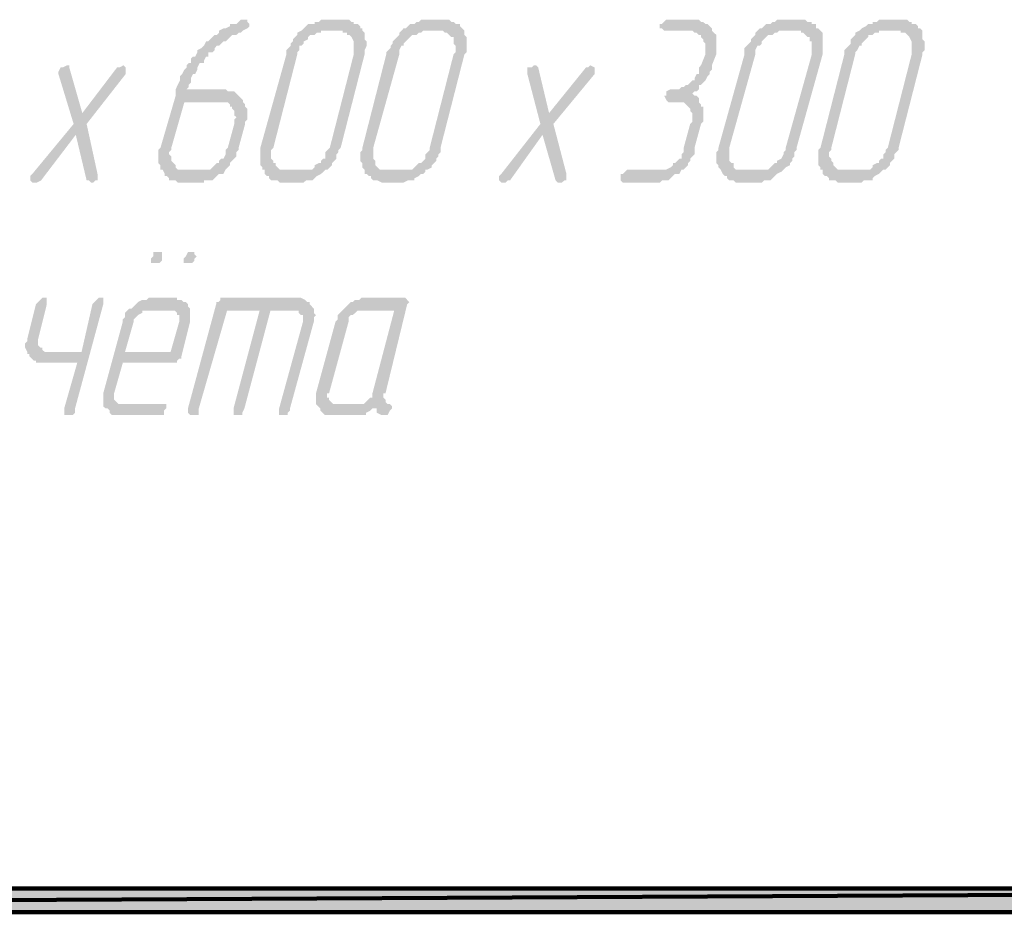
# Model space of a CAD drawing. Header units: metres. Extents: x 705573 to 711566, y 4301675 to 4311183.
# Tile 11 of 256: x 707582 to 707606, y 4301917 to 4301939. Entities that reach past the tile are written whole.
import ezdxf

# ---------------------------------------------------------------- set-up
doc = ezdxf.new("R2010")
doc.units = ezdxf.units.M
doc.header["$LTSCALE"] = 0.5
doc.layers.add('H', color=7, linetype='Continuous', lineweight=100)
doc.layers.add('P', color=250, linetype='Continuous', lineweight=100)

msp = doc.modelspace()

# ---------------------------------------------------------------- hatches: boundary and pattern name
at = {"layer": 'H', "linetype": 'ByBlock'}
for color, points in [(0, [(707586.177, 4301936.933), (707586.983, 4301936.933), (707587.037, 4301936.933), (707587.091, 4301936.933), (707587.198, 4301936.933), (707587.252, 4301936.933), (707587.306, 4301936.879), (707587.306, 4301936.825), (707587.36, 4301936.825), (707587.36, 4301936.772), (707587.413, 4301936.718), (707587.413, 4301936.664), (707587.413, 4301936.61), (707587.467, 4301936.557), (707587.413, 4301936.503), (707587.413, 4301936.449), (707587.413, 4301936.395), (707587.252, 4301935.804), (707587.198, 4301935.75), (707587.198, 4301935.696), (707587.198, 4301935.642), (707587.145, 4301935.535), (707587.091, 4301935.535), (707587.037, 4301935.481), (707587.037, 4301935.427), (707586.983, 4301935.427), (707586.93, 4301935.374), (707586.876, 4301935.32), (707586.822, 4301935.266), (707586.768, 4301935.266), (707586.714, 4301935.266), (707586.661, 4301935.266), (707586.607, 4301935.266), (707586.499, 4301935.266), (707586.231, 4301935.266), (707586.123, 4301935.266), (707586.069, 4301935.266), (707586.015, 4301935.266), (707585.962, 4301935.32), (707585.962, 4301935.374), (707585.908, 4301935.427), (707585.854, 4301935.481), (707585.854, 4301935.535), (707585.854, 4301935.589), (707585.8, 4301935.642), (707585.8, 4301935.696), (707585.854, 4301935.75), (707585.854, 4301935.804), (707586.177, 4301936.933), (707585.962, 4301937.094), (707585.585, 4301935.804), (707585.532, 4301935.75), (707585.532, 4301935.696), (707585.532, 4301935.642), (707585.532, 4301935.535), (707585.532, 4301935.481), (707585.532, 4301935.427), (707585.585, 4301935.374), (707585.585, 4301935.32), (707585.585, 4301935.266), (707585.639, 4301935.266), (707585.693, 4301935.159), (707585.693, 4301935.105), (707585.747, 4301935.105), (707585.8, 4301935.051), (707585.8, 4301934.997), (707585.854, 4301934.997), (707585.962, 4301934.997), (707586.015, 4301934.944), (707586.069, 4301934.944), (707586.123, 4301934.944), (707586.177, 4301934.944), (707586.446, 4301934.944), (707586.499, 4301934.944), (707586.553, 4301934.944), (707586.661, 4301934.944), (707586.661, 4301934.997), (707586.768, 4301934.997), (707586.876, 4301934.997), (707586.93, 4301935.051), (707586.983, 4301935.105), (707587.037, 4301935.159), (707587.145, 4301935.159), (707587.198, 4301935.266), (707587.252, 4301935.32), (707587.306, 4301935.374), (707587.306, 4301935.427), (707587.36, 4301935.481), (707587.413, 4301935.535), (707587.467, 4301935.589), (707587.467, 4301935.642), (707587.467, 4301935.696), (707587.521, 4301935.75), (707587.521, 4301935.804), (707587.682, 4301936.395), (707587.682, 4301936.449), (707587.736, 4301936.503), (707587.736, 4301936.557), (707587.736, 4301936.61), (707587.736, 4301936.664), (707587.736, 4301936.718), (707587.736, 4301936.772), (707587.682, 4301936.825), (707587.682, 4301936.879), (707587.629, 4301936.933), (707587.629, 4301936.987), (707587.575, 4301937.04), (707587.521, 4301937.094), (707587.467, 4301937.148), (707587.413, 4301937.202), (707587.36, 4301937.202), (707587.306, 4301937.202), (707587.252, 4301937.202), (707587.198, 4301937.256), (707587.145, 4301937.256), (707587.037, 4301937.256), (707586.231, 4301937.256), (707586.284, 4301937.309), (707586.284, 4301937.363), (707586.338, 4301937.417), (707586.338, 4301937.471), (707586.338, 4301937.524), (707586.392, 4301937.632), (707586.446, 4301937.632), (707586.499, 4301937.739), (707586.499, 4301937.793), (707586.553, 4301937.901), (707586.661, 4301937.901), (707586.661, 4301937.955), (707586.714, 4301938.062), (707586.768, 4301938.062), (707586.768, 4301938.17), (707586.876, 4301938.17), (707586.93, 4301938.223), (707586.93, 4301938.277), (707586.983, 4301938.331), (707587.037, 4301938.331), (707587.091, 4301938.385), (707587.145, 4301938.438), (707587.198, 4301938.438), (707587.252, 4301938.492), (707587.306, 4301938.546), (707587.36, 4301938.6), (707587.413, 4301938.6), (707587.467, 4301938.6), (707587.521, 4301938.653), (707587.575, 4301938.653), (707587.629, 4301938.707), (707587.736, 4301938.761), (707587.79, 4301938.815), (707587.79, 4301938.869), (707587.736, 4301938.922), (707587.736, 4301938.976), (707587.682, 4301938.976), (707587.629, 4301938.976), (707587.575, 4301938.976), (707587.521, 4301938.922), (707587.467, 4301938.869), (707587.413, 4301938.869), (707587.306, 4301938.869), (707587.306, 4301938.815), (707587.198, 4301938.761), (707587.145, 4301938.761), (707587.037, 4301938.707), (707587.037, 4301938.653), (707586.983, 4301938.6), (707586.93, 4301938.6), (707586.876, 4301938.546), (707586.822, 4301938.492), (707586.768, 4301938.438), (707586.714, 4301938.438), (707586.661, 4301938.331), (707586.607, 4301938.277), (707586.499, 4301938.223), (707586.499, 4301938.17), (707586.446, 4301938.062), (707586.392, 4301938.062), (707586.338, 4301938.008), (707586.338, 4301937.901), (707586.284, 4301937.901), (707586.231, 4301937.847), (707586.231, 4301937.793), (707586.177, 4301937.739), (707586.123, 4301937.632), (707586.069, 4301937.578), (707586.069, 4301937.471), (707586.015, 4301937.363), (707585.962, 4301937.256), (707585.962, 4301937.202), (707585.962, 4301937.148), (707585.962, 4301937.094)]), (0, [(707590.048, 4301935.804), (707590.64, 4301938.116), (707590.64, 4301938.17), (707590.64, 4301938.223), (707590.693, 4301938.331), (707590.693, 4301938.385), (707590.693, 4301938.438), (707590.64, 4301938.492), (707590.64, 4301938.546), (707590.64, 4301938.6), (707590.64, 4301938.653), (707590.586, 4301938.707), (707590.586, 4301938.761), (707590.532, 4301938.761), (707590.532, 4301938.815), (707590.478, 4301938.869), (707590.424, 4301938.869), (707590.371, 4301938.869), (707590.371, 4301938.922), (707590.317, 4301938.922), (707590.263, 4301938.976), (707590.209, 4301938.976), (707590.156, 4301938.976), (707590.102, 4301938.976), (707590.048, 4301938.976), (707589.779, 4301938.976), (707589.672, 4301938.976), (707589.564, 4301938.976), (707589.51, 4301938.922), (707589.403, 4301938.922), (707589.403, 4301938.869), (707589.295, 4301938.869), (707589.242, 4301938.869), (707589.188, 4301938.815), (707589.134, 4301938.761), (707589.08, 4301938.707), (707588.973, 4301938.653), (707588.973, 4301938.6), (707588.919, 4301938.546), (707588.865, 4301938.492), (707588.865, 4301938.438), (707588.811, 4301938.385), (707588.811, 4301938.331), (707588.758, 4301938.277), (707588.704, 4301938.223), (707588.704, 4301938.17), (707588.704, 4301938.116), (707588.059, 4301935.804), (707588.059, 4301935.75), (707588.059, 4301935.696), (707588.059, 4301935.642), (707588.059, 4301935.535), (707588.059, 4301935.481), (707588.059, 4301935.427), (707588.059, 4301935.374), (707588.112, 4301935.32), (707588.112, 4301935.266), (707588.166, 4301935.266), (707588.166, 4301935.159), (707588.22, 4301935.105), (707588.274, 4301935.105), (707588.274, 4301935.051), (707588.327, 4301934.997), (707588.381, 4301934.997), (707588.435, 4301934.997), (707588.489, 4301934.997), (707588.543, 4301934.944), (707588.596, 4301934.944), (707588.65, 4301934.944), (707588.704, 4301934.944), (707588.973, 4301934.944), (707589.026, 4301934.944), (707589.08, 4301934.944), (707589.134, 4301934.944), (707589.188, 4301934.997), (707589.242, 4301934.997), (707589.295, 4301934.997), (707589.349, 4301934.997), (707589.403, 4301935.051), (707589.457, 4301935.105), (707589.564, 4301935.159), (707589.618, 4301935.212), (707589.672, 4301935.266), (707589.725, 4301935.266), (707589.779, 4301935.32), (707589.833, 4301935.374), (707589.833, 4301935.427), (707589.887, 4301935.481), (707589.941, 4301935.535), (707589.941, 4301935.589), (707589.941, 4301935.642), (707589.994, 4301935.696), (707589.994, 4301935.75), (707590.048, 4301935.804), (707589.779, 4301935.804), (707589.725, 4301935.75), (707589.672, 4301935.696), (707589.672, 4301935.642), (707589.672, 4301935.535), (707589.618, 4301935.535), (707589.564, 4301935.481), (707589.564, 4301935.427), (707589.51, 4301935.427), (707589.403, 4301935.374), (707589.403, 4301935.32), (707589.349, 4301935.266), (707589.242, 4301935.266), (707589.134, 4301935.266), (707589.026, 4301935.266), (707588.758, 4301935.266), (707588.704, 4301935.266), (707588.65, 4301935.266), (707588.596, 4301935.266), (707588.543, 4301935.266), (707588.489, 4301935.32), (707588.435, 4301935.374), (707588.435, 4301935.427), (707588.381, 4301935.427), (707588.381, 4301935.481), (707588.327, 4301935.535), (707588.327, 4301935.589), (707588.327, 4301935.642), (707588.327, 4301935.696), (707588.327, 4301935.75), (707588.381, 4301935.804), (707588.973, 4301938.116), (707588.973, 4301938.17), (707589.026, 4301938.223), (707589.026, 4301938.331), (707589.08, 4301938.331), (707589.134, 4301938.385), (707589.134, 4301938.438), (707589.242, 4301938.492), (707589.242, 4301938.546), (707589.295, 4301938.6), (707589.349, 4301938.6), (707589.403, 4301938.6), (707589.457, 4301938.653), (707589.564, 4301938.653), (707589.564, 4301938.707), (707589.672, 4301938.707), (707589.941, 4301938.707), (707590.048, 4301938.707), (707590.102, 4301938.707), (707590.102, 4301938.653), (707590.156, 4301938.653), (707590.209, 4301938.653), (707590.209, 4301938.6), (707590.263, 4301938.6), (707590.317, 4301938.546), (707590.371, 4301938.438), (707590.371, 4301938.385), (707590.371, 4301938.331), (707590.371, 4301938.277), (707590.371, 4301938.223), (707590.371, 4301938.17), (707590.371, 4301938.116), (707589.779, 4301935.804)]), (0, [(707592.521, 4301935.804), (707593.113, 4301938.116), (707593.167, 4301938.17), (707593.167, 4301938.223), (707593.167, 4301938.331), (707593.167, 4301938.385), (707593.167, 4301938.438), (707593.167, 4301938.492), (707593.167, 4301938.546), (707593.113, 4301938.6), (707593.113, 4301938.653), (707593.113, 4301938.707), (707593.059, 4301938.761), (707593.005, 4301938.815), (707593.005, 4301938.869), (707592.952, 4301938.869), (707592.898, 4301938.869), (707592.844, 4301938.922), (707592.79, 4301938.922), (707592.736, 4301938.976), (707592.683, 4301938.976), (707592.575, 4301938.976), (707592.306, 4301938.976), (707592.199, 4301938.976), (707592.145, 4301938.976), (707592.091, 4301938.976), (707592.037, 4301938.976), (707591.984, 4301938.922), (707591.93, 4301938.922), (707591.876, 4301938.869), (707591.822, 4301938.869), (707591.769, 4301938.869), (707591.715, 4301938.815), (707591.661, 4301938.761), (707591.607, 4301938.761), (707591.554, 4301938.707), (707591.5, 4301938.653), (707591.5, 4301938.6), (707591.446, 4301938.546), (707591.392, 4301938.492), (707591.338, 4301938.438), (707591.338, 4301938.385), (707591.285, 4301938.331), (707591.285, 4301938.277), (707591.231, 4301938.223), (707591.177, 4301938.17), (707591.177, 4301938.116), (707590.586, 4301935.804), (707590.586, 4301935.75), (707590.532, 4301935.696), (707590.532, 4301935.642), (707590.532, 4301935.535), (707590.532, 4301935.481), (707590.586, 4301935.427), (707590.586, 4301935.374), (707590.586, 4301935.32), (707590.64, 4301935.266), (707590.64, 4301935.159), (707590.693, 4301935.159), (707590.747, 4301935.105), (707590.801, 4301935.105), (707590.801, 4301935.051), (707590.855, 4301934.997), (707590.908, 4301934.997), (707590.962, 4301934.997), (707591.07, 4301934.944), (707591.123, 4301934.944), (707591.177, 4301934.944), (707591.5, 4301934.944), (707591.607, 4301934.944), (707591.715, 4301934.997), (707591.769, 4301934.997), (707591.822, 4301934.997), (707591.876, 4301934.997), (707591.876, 4301935.051), (707591.984, 4301935.105), (707592.037, 4301935.159), (707592.091, 4301935.159), (707592.145, 4301935.212), (707592.145, 4301935.266), (707592.199, 4301935.266), (707592.306, 4301935.32), (707592.306, 4301935.374), (707592.36, 4301935.427), (707592.414, 4301935.481), (707592.414, 4301935.535), (707592.468, 4301935.589), (707592.468, 4301935.642), (707592.521, 4301935.696), (707592.521, 4301935.75), (707592.521, 4301935.804), (707592.253, 4301935.804), (707592.253, 4301935.75), (707592.199, 4301935.696), (707592.145, 4301935.642), (707592.145, 4301935.535), (707592.091, 4301935.481), (707592.037, 4301935.427), (707591.984, 4301935.427), (707591.93, 4301935.374), (707591.876, 4301935.32), (707591.822, 4301935.266), (707591.769, 4301935.266), (707591.715, 4301935.266), (707591.661, 4301935.266), (707591.607, 4301935.266), (707591.554, 4301935.266), (707591.285, 4301935.266), (707591.177, 4301935.266), (707591.07, 4301935.266), (707591.016, 4301935.266), (707590.962, 4301935.32), (707590.908, 4301935.374), (707590.908, 4301935.427), (707590.908, 4301935.481), (707590.855, 4301935.535), (707590.855, 4301935.589), (707590.855, 4301935.642), (707590.855, 4301935.696), (707590.855, 4301935.75), (707590.855, 4301935.804), (707591.5, 4301938.116), (707591.5, 4301938.17), (707591.5, 4301938.223), (707591.554, 4301938.331), (707591.607, 4301938.331), (707591.607, 4301938.385), (707591.661, 4301938.438), (707591.715, 4301938.492), (707591.769, 4301938.546), (707591.822, 4301938.6), (707591.876, 4301938.6), (707591.93, 4301938.6), (707591.984, 4301938.653), (707592.037, 4301938.653), (707592.091, 4301938.707), (707592.145, 4301938.707), (707592.199, 4301938.707), (707592.468, 4301938.707), (707592.521, 4301938.707), (707592.575, 4301938.707), (707592.629, 4301938.653), (707592.683, 4301938.653), (707592.736, 4301938.6), (707592.79, 4301938.546), (707592.844, 4301938.546), (707592.844, 4301938.438), (707592.844, 4301938.385), (707592.898, 4301938.331), (707592.898, 4301938.277), (707592.898, 4301938.223), (707592.898, 4301938.17), (707592.844, 4301938.116), (707592.253, 4301935.804)]), (0, [(707598.758, 4301937.148), (707598.812, 4301937.202), (707598.866, 4301937.202), (707598.92, 4301937.256), (707598.92, 4301937.363), (707598.973, 4301937.363), (707599.027, 4301937.417), (707599.081, 4301937.471), (707599.135, 4301937.578), (707599.189, 4301937.632), (707599.189, 4301937.686), (707599.242, 4301937.739), (707599.242, 4301937.793), (707599.242, 4301937.847), (707599.35, 4301938.116), (707599.35, 4301938.17), (707599.35, 4301938.223), (707599.35, 4301938.331), (707599.35, 4301938.385), (707599.35, 4301938.438), (707599.35, 4301938.492), (707599.35, 4301938.546), (707599.35, 4301938.6), (707599.296, 4301938.653), (707599.242, 4301938.707), (707599.242, 4301938.761), (707599.189, 4301938.815), (707599.135, 4301938.869), (707599.081, 4301938.869), (707599.027, 4301938.922), (707598.973, 4301938.922), (707598.92, 4301938.976), (707598.866, 4301938.976), (707598.812, 4301938.976), (707598.705, 4301938.976), (707598.167, 4301938.976), (707598.113, 4301938.976), (707598.059, 4301938.922), (707598.006, 4301938.869), (707597.952, 4301938.869), (707597.952, 4301938.761), (707598.006, 4301938.761), (707598.059, 4301938.707), (707598.113, 4301938.707), (707598.651, 4301938.707), (707598.705, 4301938.707), (707598.758, 4301938.707), (707598.812, 4301938.653), (707598.866, 4301938.653), (707598.92, 4301938.6), (707598.973, 4301938.6), (707598.973, 4301938.546), (707599.027, 4301938.492), (707599.027, 4301938.438), (707599.081, 4301938.385), (707599.081, 4301938.331), (707599.081, 4301938.223), (707599.081, 4301938.17), (707599.081, 4301938.116), (707598.973, 4301937.847), (707598.92, 4301937.793), (707598.92, 4301937.686), (707598.92, 4301937.632), (707598.866, 4301937.632), (707598.812, 4301937.524), (707598.812, 4301937.471), (707598.758, 4301937.471), (707598.705, 4301937.417), (707598.651, 4301937.363), (707598.597, 4301937.363), (707598.543, 4301937.309), (707598.49, 4301937.309), (707598.436, 4301937.256), (707598.382, 4301937.256), (707598.328, 4301937.256), (707598.275, 4301937.256), (707598.221, 4301937.256), (707598.113, 4301937.202), (707598.113, 4301937.148), (707598.113, 4301937.094), (707598.059, 4301937.094), (707598.113, 4301936.987), (707598.167, 4301936.933), (707598.328, 4301936.933), (707598.382, 4301936.933), (707598.436, 4301936.933), (707598.49, 4301936.933), (707598.543, 4301936.933), (707598.597, 4301936.879), (707598.651, 4301936.825), (707598.705, 4301936.772), (707598.705, 4301936.718), (707598.758, 4301936.664), (707598.758, 4301936.61), (707598.758, 4301936.557), (707598.758, 4301936.503), (707598.758, 4301936.449), (707598.705, 4301936.395), (707598.543, 4301935.804), (707598.543, 4301935.75), (707598.543, 4301935.696), (707598.49, 4301935.642), (707598.49, 4301935.535), (707598.436, 4301935.535), (707598.382, 4301935.481), (707598.328, 4301935.427), (707598.275, 4301935.427), (707598.275, 4301935.374), (707598.221, 4301935.32), (707598.113, 4301935.266), (707598.006, 4301935.266), (707597.952, 4301935.266), (707597.898, 4301935.266), (707597.844, 4301935.266), (707597.145, 4301935.266), (707597.092, 4301935.212), (707597.038, 4301935.159), (707596.984, 4301935.159), (707596.984, 4301935.105), (707596.984, 4301934.997), (707597.038, 4301934.944), (707597.092, 4301934.944), (707597.791, 4301934.944), (707597.844, 4301934.944), (707597.898, 4301934.944), (707597.952, 4301934.944), (707598.006, 4301934.997), (707598.059, 4301934.997), (707598.113, 4301934.997), (707598.167, 4301934.997), (707598.221, 4301935.051), (707598.275, 4301935.105), (707598.328, 4301935.159), (707598.382, 4301935.159), (707598.436, 4301935.159), (707598.49, 4301935.266), (707598.543, 4301935.266), (707598.597, 4301935.32), (707598.651, 4301935.374), (707598.651, 4301935.427), (707598.705, 4301935.481), (707598.705, 4301935.535), (707598.758, 4301935.589), (707598.812, 4301935.642), (707598.812, 4301935.696), (707598.812, 4301935.75), (707598.812, 4301935.804), (707598.973, 4301936.395), (707599.027, 4301936.449), (707599.027, 4301936.503), (707599.027, 4301936.557), (707599.027, 4301936.61), (707599.027, 4301936.664), (707599.027, 4301936.718), (707599.027, 4301936.772), (707599.027, 4301936.825), (707598.973, 4301936.825), (707598.973, 4301936.879), (707598.92, 4301936.933), (707598.92, 4301936.987), (707598.92, 4301937.04), (707598.866, 4301937.094), (707598.812, 4301937.094)]), (0, [(707601.339, 4301935.804), (707601.984, 4301938.116), (707601.984, 4301938.17), (707601.984, 4301938.223), (707601.984, 4301938.331), (707601.984, 4301938.385), (707601.984, 4301938.438), (707601.984, 4301938.492), (707601.984, 4301938.546), (707601.984, 4301938.6), (707601.984, 4301938.653), (707601.931, 4301938.707), (707601.877, 4301938.761), (707601.823, 4301938.761), (707601.823, 4301938.815), (707601.823, 4301938.869), (707601.769, 4301938.869), (707601.716, 4301938.869), (707601.716, 4301938.922), (707601.608, 4301938.922), (707601.554, 4301938.976), (707601.447, 4301938.976), (707601.393, 4301938.976), (707601.07, 4301938.976), (707601.017, 4301938.976), (707600.963, 4301938.976), (707600.909, 4301938.976), (707600.855, 4301938.976), (707600.802, 4301938.922), (707600.748, 4301938.922), (707600.694, 4301938.869), (707600.64, 4301938.869), (707600.587, 4301938.869), (707600.533, 4301938.815), (707600.479, 4301938.761), (707600.425, 4301938.761), (707600.371, 4301938.707), (707600.318, 4301938.653), (707600.318, 4301938.6), (707600.264, 4301938.546), (707600.21, 4301938.492), (707600.21, 4301938.438), (707600.156, 4301938.385), (707600.103, 4301938.331), (707600.049, 4301938.277), (707600.049, 4301938.223), (707600.049, 4301938.17), (707600.049, 4301938.116), (707599.404, 4301935.804), (707599.404, 4301935.75), (707599.35, 4301935.696), (707599.35, 4301935.642), (707599.35, 4301935.535), (707599.35, 4301935.481), (707599.35, 4301935.427), (707599.404, 4301935.374), (707599.404, 4301935.32), (707599.457, 4301935.266), (707599.511, 4301935.159), (707599.565, 4301935.105), (707599.619, 4301935.105), (707599.619, 4301935.051), (707599.672, 4301934.997), (707599.726, 4301934.997), (707599.78, 4301934.997), (707599.834, 4301934.944), (707599.888, 4301934.944), (707599.941, 4301934.944), (707599.995, 4301934.944), (707600.318, 4301934.944), (707600.425, 4301934.944), (707600.479, 4301934.944), (707600.533, 4301934.997), (707600.587, 4301934.997), (707600.694, 4301934.997), (707600.748, 4301935.051), (707600.802, 4301935.105), (707600.855, 4301935.159), (707600.963, 4301935.212), (707601.017, 4301935.266), (707601.07, 4301935.32), (707601.178, 4301935.374), (707601.178, 4301935.427), (707601.232, 4301935.481), (707601.232, 4301935.535), (707601.286, 4301935.589), (707601.286, 4301935.642), (707601.286, 4301935.696), (707601.339, 4301935.75), (707601.339, 4301935.804), (707601.07, 4301935.804), (707601.07, 4301935.75), (707601.017, 4301935.696), (707601.017, 4301935.642), (707600.963, 4301935.535), (707600.855, 4301935.481), (707600.855, 4301935.427), (707600.802, 4301935.427), (707600.748, 4301935.374), (707600.694, 4301935.32), (707600.64, 4301935.266), (707600.587, 4301935.266), (707600.533, 4301935.266), (707600.479, 4301935.266), (707600.425, 4301935.266), (707600.371, 4301935.266), (707600.049, 4301935.266), (707599.995, 4301935.266), (707599.888, 4301935.266), (707599.834, 4301935.266), (707599.78, 4301935.32), (707599.78, 4301935.374), (707599.78, 4301935.427), (707599.726, 4301935.427), (707599.672, 4301935.481), (707599.672, 4301935.535), (707599.672, 4301935.589), (707599.672, 4301935.642), (707599.672, 4301935.696), (707599.672, 4301935.75), (707599.672, 4301935.804), (707600.318, 4301938.116), (707600.318, 4301938.17), (707600.318, 4301938.223), (707600.371, 4301938.331), (707600.425, 4301938.331), (707600.479, 4301938.385), (707600.479, 4301938.438), (707600.533, 4301938.492), (707600.587, 4301938.546), (707600.64, 4301938.6), (707600.694, 4301938.6), (707600.748, 4301938.6), (707600.802, 4301938.653), (707600.855, 4301938.653), (707600.909, 4301938.707), (707600.963, 4301938.707), (707601.017, 4301938.707), (707601.286, 4301938.707), (707601.339, 4301938.707), (707601.447, 4301938.707), (707601.447, 4301938.653), (707601.501, 4301938.653), (707601.554, 4301938.6), (707601.608, 4301938.546), (707601.662, 4301938.546), (707601.662, 4301938.438), (707601.716, 4301938.438), (707601.716, 4301938.385), (707601.716, 4301938.331), (707601.716, 4301938.277), (707601.716, 4301938.223), (707601.716, 4301938.17), (707601.716, 4301938.116), (707601.07, 4301935.804)]), (0, [(707603.866, 4301935.804), (707604.458, 4301938.116), (707604.458, 4301938.17), (707604.512, 4301938.223), (707604.512, 4301938.331), (707604.512, 4301938.385), (707604.512, 4301938.438), (707604.458, 4301938.492), (707604.458, 4301938.546), (707604.458, 4301938.6), (707604.458, 4301938.653), (707604.458, 4301938.707), (707604.404, 4301938.761), (707604.35, 4301938.761), (707604.35, 4301938.815), (707604.296, 4301938.869), (707604.243, 4301938.869), (707604.189, 4301938.869), (707604.189, 4301938.922), (707604.135, 4301938.922), (707604.081, 4301938.976), (707604.028, 4301938.976), (707603.974, 4301938.976), (707603.92, 4301938.976), (707603.866, 4301938.976), (707603.598, 4301938.976), (707603.544, 4301938.976), (707603.49, 4301938.976), (707603.436, 4301938.976), (707603.382, 4301938.976), (707603.329, 4301938.922), (707603.221, 4301938.922), (707603.221, 4301938.869), (707603.114, 4301938.869), (707603.06, 4301938.815), (707602.952, 4301938.761), (707602.899, 4301938.707), (707602.791, 4301938.653), (707602.791, 4301938.6), (707602.737, 4301938.546), (707602.683, 4301938.492), (707602.683, 4301938.438), (707602.683, 4301938.385), (707602.63, 4301938.331), (707602.576, 4301938.277), (707602.522, 4301938.223), (707602.522, 4301938.17), (707602.522, 4301938.116), (707601.931, 4301935.804), (707601.877, 4301935.75), (707601.877, 4301935.696), (707601.877, 4301935.642), (707601.877, 4301935.535), (707601.877, 4301935.481), (707601.877, 4301935.427), (707601.877, 4301935.374), (707601.931, 4301935.32), (707601.931, 4301935.266), (707601.984, 4301935.266), (707601.984, 4301935.159), (707602.038, 4301935.105), (707602.092, 4301935.105), (707602.146, 4301935.051), (707602.146, 4301934.997), (707602.2, 4301934.997), (707602.253, 4301934.997), (707602.307, 4301934.997), (707602.361, 4301934.944), (707602.415, 4301934.944), (707602.468, 4301934.944), (707602.522, 4301934.944), (707602.791, 4301934.944), (707602.845, 4301934.944), (707602.899, 4301934.944), (707602.952, 4301934.944), (707603.006, 4301934.997), (707603.114, 4301934.997), (707603.221, 4301934.997), (707603.221, 4301935.051), (707603.275, 4301935.105), (707603.382, 4301935.159), (707603.436, 4301935.212), (707603.49, 4301935.266), (707603.544, 4301935.266), (707603.598, 4301935.32), (707603.651, 4301935.374), (707603.651, 4301935.427), (707603.705, 4301935.481), (707603.759, 4301935.535), (707603.759, 4301935.589), (707603.759, 4301935.642), (707603.813, 4301935.696), (707603.866, 4301935.75), (707603.866, 4301935.804), (707603.598, 4301935.804), (707603.544, 4301935.75), (707603.544, 4301935.696), (707603.49, 4301935.642), (707603.49, 4301935.535), (707603.436, 4301935.535), (707603.382, 4301935.481), (707603.382, 4301935.427), (707603.329, 4301935.427), (707603.221, 4301935.374), (707603.221, 4301935.32), (707603.167, 4301935.266), (707603.114, 4301935.266), (707603.06, 4301935.266), (707602.952, 4301935.266), (707602.845, 4301935.266), (707602.576, 4301935.266), (707602.522, 4301935.266), (707602.468, 4301935.266), (707602.415, 4301935.266), (707602.361, 4301935.266), (707602.307, 4301935.32), (707602.253, 4301935.374), (707602.253, 4301935.427), (707602.2, 4301935.481), (707602.2, 4301935.535), (707602.146, 4301935.589), (707602.146, 4301935.642), (707602.146, 4301935.696), (707602.2, 4301935.75), (707602.2, 4301935.804), (707602.791, 4301938.116), (707602.791, 4301938.17), (707602.845, 4301938.223), (707602.899, 4301938.331), (707602.952, 4301938.331), (707602.952, 4301938.385), (707603.006, 4301938.438), (707603.06, 4301938.492), (707603.114, 4301938.546), (707603.114, 4301938.6), (707603.221, 4301938.6), (707603.275, 4301938.653), (707603.382, 4301938.653), (707603.382, 4301938.707), (707603.49, 4301938.707), (707603.759, 4301938.707), (707603.866, 4301938.707), (707603.92, 4301938.707), (707603.92, 4301938.653), (707604.028, 4301938.653), (707604.081, 4301938.6), (707604.135, 4301938.546), (707604.189, 4301938.438), (707604.189, 4301938.385), (707604.189, 4301938.331), (707604.189, 4301938.277), (707604.189, 4301938.223), (707604.189, 4301938.17), (707604.189, 4301938.116), (707603.598, 4301935.804)]), (0, [(707583.757, 4301936.395), (707584.725, 4301937.632), (707584.725, 4301937.686), (707584.725, 4301937.739), (707584.725, 4301937.793), (707584.671, 4301937.847), (707584.564, 4301937.793), (707584.51, 4301937.793), (707583.65, 4301936.664), (707583.327, 4301937.793), (707583.327, 4301937.847), (707583.273, 4301937.847), (707583.166, 4301937.793), (707583.112, 4301937.793), (707583.058, 4301937.686), (707583.058, 4301937.632), (707583.435, 4301936.395), (707582.413, 4301935.159), (707582.359, 4301935.105), (707582.359, 4301934.997), (707582.413, 4301934.944), (707582.467, 4301934.944), (707582.521, 4301934.944), (707582.628, 4301934.997), (707583.488, 4301936.126), (707583.757, 4301934.997), (707583.811, 4301934.997), (707583.865, 4301934.944), (707583.919, 4301934.944), (707583.972, 4301934.997), (707584.026, 4301934.997), (707584.026, 4301935.105), (707584.026, 4301935.159)]), (0, [(707595.317, 4301936.395), (707596.339, 4301937.632), (707596.339, 4301937.686), (707596.339, 4301937.739), (707596.339, 4301937.793), (707596.231, 4301937.847), (707596.178, 4301937.793), (707596.124, 4301937.793), (707595.21, 4301936.664), (707594.941, 4301937.793), (707594.887, 4301937.847), (707594.833, 4301937.847), (707594.78, 4301937.793), (707594.672, 4301937.793), (707594.672, 4301937.686), (707594.672, 4301937.632), (707594.995, 4301936.395), (707594.027, 4301935.159), (707593.973, 4301935.105), (707593.973, 4301934.997), (707594.027, 4301934.944), (707594.081, 4301934.944), (707594.134, 4301934.944), (707594.188, 4301934.997), (707594.242, 4301934.997), (707595.048, 4301936.126), (707595.371, 4301934.997), (707595.425, 4301934.944), (707595.479, 4301934.944), (707595.532, 4301934.944), (707595.586, 4301934.997), (707595.64, 4301934.997), (707595.64, 4301935.105), (707595.64, 4301935.159)]), (0, [(707584.707, 4301930.75), (707584.922, 4301931.502), (707584.922, 4301931.556), (707584.976, 4301931.61), (707585.029, 4301931.664), (707585.137, 4301931.717), (707585.137, 4301931.771), (707585.244, 4301931.771), (707585.298, 4301931.771), (707585.836, 4301931.771), (707585.89, 4301931.771), (707585.943, 4301931.771), (707585.997, 4301931.717), (707585.997, 4301931.664), (707586.051, 4301931.664), (707586.051, 4301931.61), (707586.051, 4301931.556), (707586.051, 4301931.502), (707585.836, 4301930.75), (707584.707, 4301930.75), (707584.653, 4301930.481), (707585.89, 4301930.481), (707585.997, 4301930.481), (707585.997, 4301930.535), (707586.051, 4301930.588), (707586.105, 4301930.588), (707586.105, 4301930.642), (707586.32, 4301931.502), (707586.32, 4301931.556), (707586.32, 4301931.61), (707586.32, 4301931.664), (707586.32, 4301931.717), (707586.32, 4301931.771), (707586.32, 4301931.825), (707586.266, 4301931.879), (707586.266, 4301931.933), (707586.212, 4301931.986), (707586.158, 4301931.986), (707586.105, 4301932.04), (707585.997, 4301932.04), (707585.997, 4301932.094), (707585.89, 4301932.094), (707585.352, 4301932.094), (707585.298, 4301932.094), (707585.244, 4301932.04), (707585.137, 4301932.04), (707585.029, 4301931.986), (707584.976, 4301931.933), (707584.922, 4301931.879), (707584.868, 4301931.825), (707584.814, 4301931.825), (707584.76, 4301931.771), (707584.707, 4301931.717), (707584.707, 4301931.664), (707584.707, 4301931.61), (707584.653, 4301931.556), (707584.653, 4301931.502), (707584.169, 4301929.728), (707584.169, 4301929.621), (707584.169, 4301929.513), (707584.169, 4301929.459), (707584.169, 4301929.405), (707584.223, 4301929.352), (707584.277, 4301929.352), (707584.33, 4301929.298), (707584.33, 4301929.244), (707584.384, 4301929.19), (707584.438, 4301929.19), (707584.545, 4301929.19), (707584.599, 4301929.19), (707585.567, 4301929.19), (707585.621, 4301929.19), (707585.674, 4301929.19), (707585.674, 4301929.298), (707585.728, 4301929.352), (707585.728, 4301929.459), (707585.674, 4301929.459), (707585.621, 4301929.459), (707584.653, 4301929.459), (707584.599, 4301929.459), (707584.545, 4301929.459), (707584.492, 4301929.513), (707584.438, 4301929.567), (707584.438, 4301929.621), (707584.438, 4301929.728), (707584.653, 4301930.481), (707584.707, 4301930.75), (707585.352, 4301933.062), (707585.352, 4301933.008), (707585.352, 4301932.954), (707585.406, 4301932.954), (707585.459, 4301932.954), (707585.513, 4301932.954), (707585.567, 4301932.954), (707585.621, 4301933.008), (707585.621, 4301933.062), (707585.621, 4301933.115), (707585.621, 4301933.169), (707585.621, 4301933.223), (707585.567, 4301933.223), (707585.459, 4301933.223), (707585.406, 4301933.223), (707585.406, 4301933.115), (707585.352, 4301933.062), (707584.707, 4301930.75), (707586.158, 4301933.062), (707586.158, 4301933.008), (707586.158, 4301932.954), (707586.212, 4301932.954), (707586.266, 4301932.954), (707586.32, 4301932.954), (707586.373, 4301932.954), (707586.427, 4301933.008), (707586.427, 4301933.062), (707586.481, 4301933.115), (707586.427, 4301933.169), (707586.427, 4301933.223), (707586.373, 4301933.223), (707586.266, 4301933.223), (707586.212, 4301933.115), (707586.158, 4301933.062)]), (0, [(707583.631, 4301930.75), (707582.771, 4301930.75), (707582.717, 4301930.75), (707582.663, 4301930.803), (707582.663, 4301930.857), (707582.61, 4301930.857), (707582.556, 4301930.911), (707582.556, 4301930.965), (707582.556, 4301931.018), (707582.556, 4301931.072), (707582.771, 4301931.933), (707582.771, 4301931.986), (707582.771, 4301932.04), (707582.771, 4301932.094), (707582.717, 4301932.094), (707582.663, 4301932.094), (707582.61, 4301932.04), (707582.556, 4301931.986), (707582.502, 4301931.933), (707582.287, 4301931.072), (707582.287, 4301931.018), (707582.233, 4301930.965), (707582.233, 4301930.857), (707582.287, 4301930.75), (707582.287, 4301930.696), (707582.341, 4301930.696), (707582.341, 4301930.642), (707582.395, 4301930.588), (707582.448, 4301930.535), (707582.502, 4301930.535), (707582.502, 4301930.481), (707582.61, 4301930.481), (707582.663, 4301930.481), (707583.524, 4301930.481), (707583.201, 4301929.352), (707583.201, 4301929.244), (707583.201, 4301929.19), (707583.255, 4301929.19), (707583.362, 4301929.19), (707583.416, 4301929.19), (707583.47, 4301929.244), (707583.47, 4301929.298), (707583.47, 4301929.352), (707584.169, 4301931.933), (707584.169, 4301931.986), (707584.169, 4301932.04), (707584.169, 4301932.094), (707584.061, 4301932.094), (707584.008, 4301932.04), (707583.954, 4301931.986), (707583.9, 4301931.933)]), (0, [(707588.04, 4301931.771), (707587.395, 4301929.352), (707587.395, 4301929.244), (707587.395, 4301929.19), (707587.449, 4301929.19), (707587.503, 4301929.19), (707587.556, 4301929.19), (707587.61, 4301929.19), (707587.61, 4301929.244), (707587.664, 4301929.352), (707588.309, 4301931.771), (707588.901, 4301931.771), (707588.954, 4301931.771), (707589.008, 4301931.771), (707589.008, 4301931.717), (707589.062, 4301931.664), (707589.116, 4301931.664), (707589.116, 4301931.61), (707589.116, 4301931.556), (707589.116, 4301931.502), (707588.524, 4301929.352), (707588.524, 4301929.244), (707588.524, 4301929.19), (707588.578, 4301929.19), (707588.685, 4301929.19), (707588.739, 4301929.19), (707588.739, 4301929.244), (707588.793, 4301929.298), (707588.793, 4301929.352), (707589.384, 4301931.502), (707589.384, 4301931.556), (707589.384, 4301931.61), (707589.438, 4301931.664), (707589.384, 4301931.717), (707589.384, 4301931.771), (707589.384, 4301931.825), (707589.331, 4301931.879), (707589.277, 4301931.933), (707589.277, 4301931.986), (707589.223, 4301931.986), (707589.169, 4301932.04), (707589.062, 4301932.094), (707589.008, 4301932.094), (707587.18, 4301932.094), (707587.072, 4301932.094), (707587.072, 4301932.04), (707587.019, 4301931.986), (707586.965, 4301931.986), (707586.965, 4301931.933), (707586.266, 4301929.352), (707586.266, 4301929.244), (707586.32, 4301929.19), (707586.373, 4301929.19), (707586.427, 4301929.19), (707586.535, 4301929.19), (707586.535, 4301929.244), (707586.535, 4301929.298), (707586.535, 4301929.352), (707587.234, 4301931.771)]), (0, [(707590.836, 4301929.728), (707590.836, 4301929.621), (707590.782, 4301929.621), (707590.729, 4301929.567), (707590.675, 4301929.513), (707590.621, 4301929.459), (707590.567, 4301929.459), (707590.514, 4301929.459), (707589.976, 4301929.459), (707589.868, 4301929.459), (707589.815, 4301929.513), (707589.761, 4301929.567), (707589.761, 4301929.621), (707589.707, 4301929.621), (707589.707, 4301929.728), (707589.761, 4301929.728), (707590.245, 4301931.502), (707590.245, 4301931.556), (707590.245, 4301931.61), (707590.299, 4301931.664), (707590.352, 4301931.664), (707590.406, 4301931.717), (707590.46, 4301931.771), (707590.514, 4301931.771), (707590.567, 4301931.771), (707591.374, 4301931.771), (707590.836, 4301929.728), (707591.213, 4301929.459), (707591.159, 4301929.513), (707591.159, 4301929.567), (707591.105, 4301929.621), (707591.105, 4301929.674), (707591.105, 4301929.728), (707591.159, 4301929.728), (707591.696, 4301931.933), (707591.75, 4301931.986), (707591.696, 4301932.04), (707591.643, 4301932.094), (707590.675, 4301932.094), (707590.567, 4301932.094), (707590.514, 4301932.04), (707590.46, 4301932.04), (707590.406, 4301932.04), (707590.352, 4301931.986), (707590.299, 4301931.986), (707590.245, 4301931.933), (707590.191, 4301931.879), (707590.137, 4301931.825), (707590.083, 4301931.771), (707590.03, 4301931.717), (707589.976, 4301931.664), (707589.976, 4301931.61), (707589.976, 4301931.556), (707589.922, 4301931.502), (707589.438, 4301929.728), (707589.438, 4301929.621), (707589.438, 4301929.513), (707589.438, 4301929.459), (707589.492, 4301929.405), (707589.546, 4301929.352), (707589.546, 4301929.298), (707589.6, 4301929.244), (707589.653, 4301929.19), (707589.707, 4301929.19), (707589.761, 4301929.19), (707589.815, 4301929.19), (707589.868, 4301929.19), (707590.406, 4301929.19), (707590.514, 4301929.19), (707590.567, 4301929.19), (707590.675, 4301929.19), (707590.675, 4301929.244), (707590.782, 4301929.298), (707590.836, 4301929.352), (707590.89, 4301929.352), (707590.944, 4301929.352), (707590.944, 4301929.298), (707590.944, 4301929.244), (707591.051, 4301929.19), (707591.105, 4301929.19), (707591.213, 4301929.19), (707591.266, 4301929.298), (707591.32, 4301929.352), (707591.32, 4301929.405), (707591.266, 4301929.459), (707591.213, 4301929.459)]), (5, [(707640.267, 4301917.469), (707519.182, 4301916.878), (707640.267, 4301916.878), (707640.267, 4301917.469), (707519.182, 4301916.878), (707519.182, 4301917.469)])]:
    msp.add_hatch(color=color, dxfattribs=at).paths.add_polyline_path(points)

# ---------------------------------------------------------------- linework, layer by layer
at = {"layer": 'P', "color": 5, "linetype": 'ByBlock'}
for p, q in [((707640.267, 4301917.469), (707519.182, 4301916.878)), ((707640.267, 4301917.469), (707519.182, 4301916.878)), ((707519.182, 4301917.469), (707640.267, 4301917.469)), ((707519.182, 4301916.878), (707640.267, 4301916.878))]:
    msp.add_line(p, q, dxfattribs=at)

doc.saveas('drawing.dxf')
